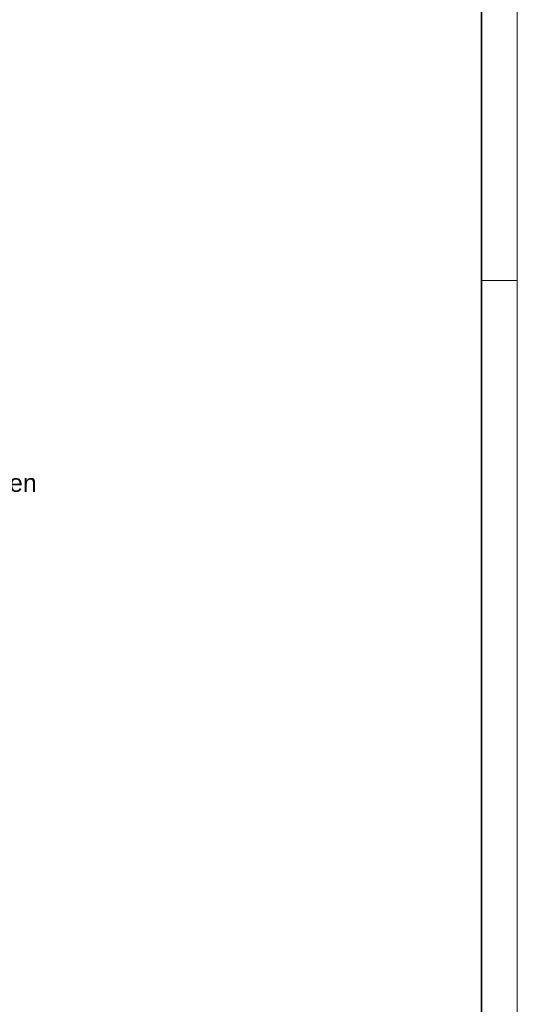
# Model space of a CAD drawing. Extents: x -743 to 300, y 62 to 1112.
# Tile 172 of 179: x 231 to 300, y 555 to 693. Entities that reach past the tile are written whole.
import ezdxf

# ---------------------------------------------------------------- set-up
doc = ezdxf.new("R2010")
doc.units = 0
doc.layers.get('0').update_dxf_attribs({"lineweight": 13})
doc.layers.add('E_Legende-A06CPVAOL0', color=7, linetype='Continuous', lineweight=13)
doc.layers.add('iwb_Plankopf Rahmen', color=7, linetype='Continuous', lineweight=35)
doc.styles.get("Standard").update_dxf_attribs({"font": 'ARIALN.TTF'})

# ---------------------------------------------------------------- blocks, each defined once
blk = doc.blocks.new('Referenz-A06CPVAYL0')
at = {"layer": 'E_Legende-A06CPVAOL0', "linetype": 'Continuous', "ltscale": 0.13, "insert": (173.02, 629.32), "char_height": 2.5, "attachment_point": 1}
blk.add_mtext('{\\fArial;Übergabepunkt unter Terrassenplatten}', dxfattribs=at)

msp = doc.modelspace()

# ---------------------------------------------------------------- linework, layer by layer
at = {"layer": 'iwb_Plankopf Rahmen', "color": 8, "linetype": 'Continuous', "lineweight": 5, "ltscale": 0.13, "true_color": 0x808080}
msp.add_line((300.35, 656.43), (295.35, 656.43), dxfattribs=at)
at = {"layer": 'iwb_Plankopf Rahmen', "color": 8, "lineweight": 13, "ltscale": 0.13, "true_color": 0x808080}
msp.add_lwpolyline([(300.35, 62.43), (-719.65, 62.43), (-719.65, 1112.43), (300.35, 1112.43), (300.35, 62.43)], close=True, dxfattribs=at)
at = {"layer": 'iwb_Plankopf Rahmen', "ltscale": 0.35}
msp.add_lwpolyline([(-699.65, 67.43), (-699.65, 1107.43), (295.35, 1107.43), (295.35, 67.43), (-599.65, 67.43), (-699.65, 67.43)], close=True, dxfattribs=at)

# ---------------------------------------------------------------- block references
at = {"color": 8, "lineweight": 25, "ltscale": 0.25, "true_color": 0x808080}
msp.add_blockref('Referenz-A06CPVAYL0', (0, 0), dxfattribs=at)

doc.saveas('drawing.dxf')
